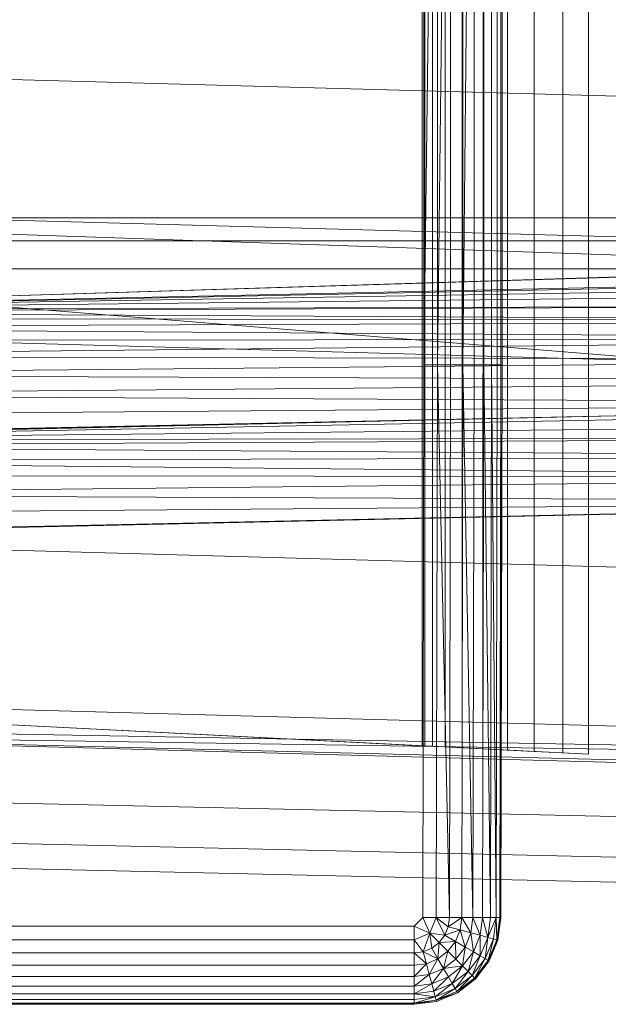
# Model space of a CAD drawing. Header units: metres. Extents: x 397.7 to 427.5, y 12.7 to 28.4.
# Tile 83 of 139: x 407.6363 to 407.7357, y 27.0313 to 27.1976. Entities that reach past the tile are written whole.
import ezdxf

# ---------------------------------------------------------------- set-up
doc = ezdxf.new("R2010")
doc.units = ezdxf.units.M
doc.layers.add('A-DETL-____-MBND', color=7, linetype='Continuous', lineweight=18)

# ---------------------------------------------------------------- blocks, each defined once
blk = doc.blocks.new('Family - Inodor P2-153136-05_CLI_AIGUA_P2')
at = {"layer": 'A-DETL-____-MBND', "color": 253, "true_color": 0xaaaaaa}
for p, q in [((0.16489, 0.38826), (0.16489, 0.01465)), ((0.16489, 0.38826), (0.16489, 0.01465)), ((0.15334, 0.36106), (0.15334, 0.04361)), ((0.15546, 0.36117), (0.15546, 0.04351)), ((0.15833, 0.36132), (0.15833, 0.04336)), ((0.16188, 0.3615), (0.16187, 0.04318)), ((0.16598, 0.36171), (0.16598, 0.04297)), ((0.17052, 0.36194), (0.17052, 0.04274)), ((0.17536, 0.36218), (0.17536, 0.04249)), ((0.17966, 0.04228), (0.17966, 0.3624)), ((0.15161, 0.36098), (0.15161, 0.0437)), ((0.15205, 0.361), (0.15205, 0.04368)), ((0.15191, 0.10805), (0.15191, 0.29485)), ((0.15191, 0.29485), (0.15191, 0.10805)), ((0.15419, 0.29485), (0.15191, 0.10805)), ((0.15191, 0.10805), (0.15191, 0.29485)), ((0.15191, 0.10805), (0.15419, 0.29485)), ((0.15419, 0.10805), (0.15419, 0.29485)), ((0.15641, 0.29485), (0.15419, 0.10805)), ((0.15419, 0.10805), (0.15419, 0.29485)), ((0.15419, 0.10805), (0.15419, 0.29485)), ((0.15419, 0.10805), (0.15641, 0.29485)), ((0.15641, 0.10805), (0.15641, 0.29485)), ((0.15641, 0.10805), (0.15641, 0.29485)), ((0.15641, 0.10805), (0.15641, 0.29485)), ((0.15849, 0.10805), (0.15849, 0.29485)), ((0.15849, 0.29485), (0.15849, 0.10805)), ((0.16037, 0.29485), (0.15849, 0.10805)), ((0.15849, 0.10805), (0.15849, 0.29485)), ((0.15849, 0.10805), (0.16037, 0.29485)), ((0.16037, 0.10805), (0.16037, 0.29485)), ((0.16037, 0.10805), (0.16037, 0.29485)), ((0.16037, 0.10805), (0.16037, 0.29485)), ((0.162, 0.10805), (0.162, 0.29485)), ((0.162, 0.29485), (0.162, 0.10805)), ((0.162, 0.10805), (0.162, 0.29485)), ((0.16332, 0.10805), (0.16332, 0.29485)), ((0.16332, 0.29485), (0.16332, 0.10805)), ((0.16332, 0.10805), (0.16332, 0.29485)), ((0.16429, 0.10805), (0.16429, 0.29485)), ((0.16429, 0.29485), (0.16429, 0.10805)), ((0.16429, 0.10805), (0.16429, 0.29485)), ((0.16489, 0.10805), (0.16489, 0.29485)), ((0.16489, 0.29485), (0.16489, 0.10805)), ((0.16489, 0.10805), (0.16489, 0.29485)), ((0.16509, 0.29485), (0.16509, 0.10805)), ((0.16509, 0.29485), (0.16509, 0.10805)), ((0.51095, 0.14444), (0.00127, 0.15852)), ((0.51095, 0.12067), (0.00127, 0.13475)), ((0.52327, 0.1334), (0.00127, 0.11723)), ((0.00187, 0.11726), (0.52327, 0.1334)), ((0.00187, 0.11726), (0.52327, 0.1334)), ((0.28176, 0.13288), (0.00186, 0.13288)), ((0.28176, 0.13288), (0.00186, 0.13288)), ((0.28176, 0.12326), (0.00186, 0.13288)), ((0.28176, 0.12326), (0.00186, 0.13288)), ((0.00186, 0.13288), (0.28176, 0.13288)), ((0.28176, 0.13288), (0.00186, 0.13288)), ((0.00187, 0.11726), (0.51154, 0.13288)), ((0.00187, 0.11726), (0.51154, 0.13288)), ((0.00186, 0.12899), (0.28176, 0.12899)), ((0.28176, 0.12899), (0.00186, 0.12899)), ((0.00186, 0.12431), (0.28176, 0.12431)), ((0.28176, 0.12431), (0.00186, 0.12431)), ((0.28175, 0.10165), (0.00186, 0.12431)), ((0.28175, 0.10165), (0.00186, 0.12431)), ((0.28176, 0.12326), (0.00187, 0.11726)), ((0.00187, 0.11726), (0.28176, 0.12326)), ((0.00187, 0.11726), (0.28176, 0.12326)), ((0.00187, 0.11726), (0.28176, 0.12326)), ((0.28176, 0.12295), (0.00187, 0.11726)), ((0.00187, 0.11726), (0.28176, 0.12295)), ((0.28176, 0.12197), (0.00187, 0.11726)), ((0.00187, 0.11726), (0.28176, 0.12197)), ((0.28176, 0.12037), (0.00187, 0.11726)), ((0.00187, 0.11726), (0.28176, 0.12037)), ((0.28176, 0.11819), (0.00187, 0.11726)), ((0.00187, 0.11694), (0.28176, 0.11819)), ((0.00187, 0.11726), (0.28176, 0.11819)), ((0.00187, 0.11694), (0.28176, 0.11819)), ((0.28176, 0.11552), (0.00187, 0.11694)), ((0.28176, 0.11552), (0.00187, 0.11694)), ((0.28176, 0.11552), (0.00187, 0.11596)), ((0.28176, 0.11552), (0.00187, 0.11596)), ((0.28176, 0.11552), (0.00187, 0.11436)), ((0.00187, 0.11436), (0.28176, 0.11552)), ((0.51095, 0.09991), (0.00127, 0.11399)), ((0.28176, 0.11242), (0.00187, 0.11436)), ((0.28176, 0.11242), (0.00187, 0.11436)), ((0.28176, 0.11242), (0.00187, 0.11219)), ((0.00187, 0.10951), (0.28176, 0.11242)), ((0.00187, 0.11219), (0.28176, 0.11242)), ((0.00187, 0.10951), (0.28176, 0.11242)), ((0.28176, 0.10898), (0.00187, 0.10951)), ((0.28176, 0.10898), (0.00187, 0.10951)), ((0.28176, 0.10898), (0.00187, 0.10641)), ((0.00187, 0.10641), (0.28176, 0.10898)), ((0.15171, 0.01465), (0.15191, 0.10805)), ((0.15191, 0.10805), (0.15171, 0.01465)), ((0.15191, 0.10805), (0.15171, 0.01465)), ((0.15419, 0.10805), (0.15191, 0.10805)), ((0.15419, 0.10805), (0.15191, 0.10805)), ((0.15419, 0.10805), (0.15399, 0.01465)), ((0.15419, 0.10805), (0.15399, 0.01465)), ((0.15399, 0.01465), (0.15419, 0.10805)), ((0.15641, 0.10805), (0.15419, 0.10805)), ((0.15641, 0.10805), (0.15419, 0.10805)), ((0.15621, 0.01465), (0.15419, 0.10805)), ((0.15621, 0.01465), (0.15419, 0.10805)), ((0.15641, 0.10805), (0.15621, 0.01465)), ((0.15641, 0.10805), (0.15621, 0.01465)), ((0.15641, 0.10805), (0.15621, 0.01465)), ((0.15641, 0.10805), (0.15849, 0.10805)), ((0.15849, 0.10805), (0.15641, 0.10805)), ((0.15849, 0.10805), (0.15829, 0.01465)), ((0.15849, 0.10805), (0.15829, 0.01465)), ((0.15829, 0.01465), (0.15849, 0.10805)), ((0.16037, 0.10805), (0.15849, 0.10805)), ((0.16037, 0.10805), (0.15849, 0.10805)), ((0.16017, 0.01465), (0.15849, 0.10805)), ((0.16017, 0.01465), (0.15849, 0.10805)), ((0.16037, 0.10805), (0.16017, 0.01465)), ((0.16037, 0.10805), (0.16017, 0.01465)), ((0.16037, 0.10805), (0.16017, 0.01465)), ((0.16037, 0.10805), (0.162, 0.10805)), ((0.162, 0.10805), (0.16037, 0.10805)), ((0.162, 0.10805), (0.1618, 0.01465)), ((0.162, 0.10805), (0.1618, 0.01465)), ((0.1618, 0.01465), (0.162, 0.10805)), ((0.16332, 0.10805), (0.162, 0.10805)), ((0.162, 0.10805), (0.16332, 0.10805)), ((0.16332, 0.10805), (0.162, 0.10805)), ((0.16312, 0.01465), (0.162, 0.10805)), ((0.16312, 0.01465), (0.162, 0.10805)), ((0.16332, 0.10805), (0.16312, 0.01465)), ((0.16332, 0.10805), (0.16312, 0.01465)), ((0.16312, 0.01465), (0.16332, 0.10805)), ((0.16429, 0.10805), (0.16332, 0.10805)), ((0.16332, 0.10805), (0.16429, 0.10805)), ((0.16429, 0.10805), (0.16332, 0.10805)), ((0.16409, 0.01465), (0.16332, 0.10805)), ((0.16409, 0.01465), (0.16332, 0.10805)), ((0.16429, 0.10805), (0.16409, 0.01465)), ((0.16429, 0.10805), (0.16409, 0.01465)), ((0.16429, 0.10805), (0.16409, 0.01465)), ((0.16489, 0.10805), (0.16429, 0.10805)), ((0.16429, 0.10805), (0.16489, 0.10805)), ((0.16489, 0.10805), (0.16429, 0.10805)), ((0.16489, 0.10805), (0.16469, 0.01465)), ((0.16489, 0.10805), (0.16469, 0.01465)), ((0.16469, 0.01465), (0.16489, 0.10805)), ((0.16509, 0.10805), (0.16489, 0.10805)), ((0.16509, 0.10805), (0.16489, 0.01465)), ((0.16489, 0.10805), (0.16509, 0.10805)), ((0.16509, 0.10805), (0.16489, 0.01465)), ((0.16509, 0.10805), (0.16489, 0.10805)), ((0.16489, 0.01465), (0.16489, 0.10805)), ((0.16489, 0.01465), (0.16489, 0.10805)), ((0.28176, 0.10533), (0.00187, 0.10641)), ((0.28176, 0.10533), (0.00187, 0.10641)), ((0.28176, 0.10533), (0.00187, 0.10298)), ((0.00187, 0.10298), (0.28176, 0.10533)), ((0.28176, 0.10156), (0.00127, 0.09542)), ((0.28176, 0.10156), (0.00187, 0.10298)), ((0.28176, 0.10156), (0.00187, 0.10298)), ((0.28176, 0.10156), (0.00187, 0.09932)), ((0.00187, 0.09555), (0.28176, 0.10156)), ((0.00187, 0.09932), (0.28176, 0.10156)), ((0.00187, 0.09555), (0.28176, 0.10156)), ((0.28175, 0.10165), (0.00192, 0.09531)), ((0.00192, 0.09531), (0.28175, 0.10165)), ((0.28181, 0.10065), (0.00192, 0.09531)), ((0.00192, 0.09531), (0.28181, 0.10065)), ((0.28181, 0.0982), (0.00192, 0.09531)), ((0.00192, 0.09531), (0.28181, 0.0982)), ((0.28181, 0.09576), (0.00192, 0.09531)), ((0.00192, 0.09431), (0.28181, 0.09576)), ((0.00192, 0.09531), (0.28181, 0.09576)), ((0.00192, 0.09431), (0.28181, 0.09576)), ((0.28181, 0.09248), (0.00192, 0.09431)), ((0.28181, 0.09248), (0.00192, 0.09431)), ((0.28181, 0.09248), (0.00192, 0.09185)), ((0.00192, 0.09185), (0.28181, 0.09248)), ((0.28181, 0.08906), (0.00192, 0.09185)), ((0.28181, 0.08906), (0.00192, 0.09185)), ((0.28181, 0.08906), (0.00192, 0.08942)), ((0.28181, 0.08906), (0.00192, 0.08942)), ((0.28181, 0.08906), (0.00192, 0.08614)), ((0.00192, 0.08614), (0.28181, 0.08906)), ((0.28181, 0.08497), (0.00127, 0.07882)), ((0.28181, 0.08497), (0.00192, 0.08614)), ((0.28181, 0.08497), (0.00192, 0.08614)), ((0.28181, 0.08497), (0.00192, 0.08272)), ((0.00192, 0.07896), (0.28181, 0.08497)), ((0.00192, 0.08272), (0.28181, 0.08497)), ((0.00192, 0.07896), (0.28181, 0.08497)), ((0.51095, 0.06488), (0.00127, 0.07896)), ((0.51095, 0.03799), (0.00127, 0.05207)), ((0.01521, 0.05064), (0.15161, 0.0437)), ((0.17966, 0.04228), (0.01521, 0.05064)), ((0.51095, 0.03799), (0.00127, 0.04712)), ((0.51095, 0.03799), (0.00127, 0.04594)), ((0.51095, 0.03305), (0.00127, 0.04594)), ((0.51095, 0.03186), (0.00127, 0.04594)), ((0.15161, 0.0437), (0.15205, 0.04368)), ((0.15205, 0.04368), (0.15334, 0.04361)), ((0.15334, 0.04361), (0.15546, 0.04351)), ((0.15546, 0.04351), (0.15833, 0.04336)), ((0.15833, 0.04336), (0.16187, 0.04318)), ((0.16187, 0.04318), (0.16598, 0.04297)), ((0.16598, 0.04297), (0.17052, 0.04274)), ((0.17052, 0.04274), (0.17536, 0.04249)), ((0.17536, 0.04249), (0.17966, 0.04228)), ((0.00056, 0.03582), (0.31998, 0.0287)), ((0.00056, 0.03582), (0.31998, 0.0287)), ((0.00022, 0.02899), (0.31971, 0.02187)), ((0.00022, 0.02899), (0.31971, 0.02187)), ((0, 0.02477), (0.31954, 0.01764)), ((0, 0.02477), (0.31954, 0.01764)), ((0.15171, 0.01465), (0.15024, 0.01318)), ((0.15171, 0.01465), (0.15024, 0.01318)), ((0.15024, 0.01318), (0.15171, 0.01465)), ((0.15399, 0.01465), (0.15171, 0.01465)), ((0.15289, 0.012), (0.15171, 0.01465)), ((0.15399, 0.01465), (0.15171, 0.01465)), ((0.15289, 0.012), (0.15171, 0.01465)), ((0.15399, 0.01465), (0.15289, 0.012)), ((0.15289, 0.012), (0.15399, 0.01465)), ((0.15621, 0.01465), (0.15399, 0.01465)), ((0.156, 0.01311), (0.15399, 0.01465)), ((0.15621, 0.01465), (0.15399, 0.01465)), ((0.156, 0.01311), (0.15399, 0.01465)), ((0.15399, 0.01465), (0.15621, 0.01465)), ((0.156, 0.01311), (0.15399, 0.01465)), ((0.15541, 0.01167), (0.15399, 0.01465)), ((0.15541, 0.01167), (0.15399, 0.01465)), ((0.15621, 0.01465), (0.156, 0.01311)), ((0.15829, 0.01465), (0.156, 0.01311)), ((0.156, 0.01311), (0.15621, 0.01465)), ((0.156, 0.01311), (0.15621, 0.01465)), ((0.156, 0.01311), (0.15829, 0.01465)), ((0.15829, 0.01465), (0.15621, 0.01465)), ((0.15829, 0.01465), (0.15621, 0.01465)), ((0.15829, 0.01465), (0.15621, 0.01465)), ((0.15829, 0.01465), (0.15801, 0.01257)), ((0.15801, 0.01257), (0.15829, 0.01465)), ((0.15801, 0.01257), (0.15829, 0.01465)), ((0.16017, 0.01465), (0.15829, 0.01465)), ((0.16017, 0.01465), (0.15829, 0.01465)), ((0.16017, 0.01465), (0.15829, 0.01465)), ((0.15983, 0.01208), (0.15829, 0.01465)), ((0.15983, 0.01208), (0.15829, 0.01465)), ((0.16017, 0.01465), (0.15983, 0.01208)), ((0.16017, 0.01465), (0.15983, 0.01208)), ((0.15983, 0.01208), (0.16017, 0.01465)), ((0.1618, 0.01465), (0.16017, 0.01465)), ((0.1618, 0.01465), (0.16017, 0.01465)), ((0.1618, 0.01465), (0.16017, 0.01465)), ((0.1614, 0.01166), (0.16017, 0.01465)), ((0.1614, 0.01166), (0.16017, 0.01465)), ((0.1618, 0.01465), (0.1614, 0.01166)), ((0.1618, 0.01465), (0.1614, 0.01166)), ((0.1614, 0.01166), (0.1618, 0.01465)), ((0.16312, 0.01465), (0.1618, 0.01465)), ((0.16312, 0.01465), (0.1618, 0.01465)), ((0.16312, 0.01465), (0.1618, 0.01465)), ((0.16268, 0.01132), (0.1618, 0.01465)), ((0.16268, 0.01132), (0.1618, 0.01465)), ((0.16312, 0.01465), (0.16268, 0.01132)), ((0.16312, 0.01465), (0.16268, 0.01132)), ((0.16409, 0.01465), (0.16268, 0.01132)), ((0.16268, 0.01132), (0.16312, 0.01465)), ((0.16268, 0.01132), (0.16409, 0.01465)), ((0.16409, 0.01465), (0.16312, 0.01465)), ((0.16409, 0.01465), (0.16312, 0.01465)), ((0.16409, 0.01465), (0.16312, 0.01465)), ((0.16409, 0.01465), (0.16362, 0.01106)), ((0.16362, 0.01106), (0.16409, 0.01465)), ((0.16362, 0.01106), (0.16409, 0.01465)), ((0.16469, 0.01465), (0.16409, 0.01465)), ((0.16469, 0.01465), (0.16409, 0.01465)), ((0.16469, 0.01465), (0.16409, 0.01465)), ((0.16419, 0.01091), (0.16409, 0.01465)), ((0.16419, 0.01091), (0.16409, 0.01465)), ((0.16469, 0.01465), (0.16419, 0.01091)), ((0.16469, 0.01465), (0.16419, 0.01091)), ((0.16419, 0.01091), (0.16469, 0.01465)), ((0.16489, 0.01465), (0.16439, 0.01086)), ((0.16489, 0.01465), (0.16439, 0.01086)), ((0.16489, 0.01465), (0.16439, 0.01086)), ((0.16489, 0.01465), (0.16439, 0.01086)), ((0.16439, 0.01086), (0.16469, 0.01465)), ((0.16439, 0.01086), (0.16469, 0.01465)), ((0.16489, 0.01465), (0.16469, 0.01465)), ((0.16489, 0.01465), (0.16469, 0.01465)), ((0.16489, 0.01465), (0.16469, 0.01465)), ((0.15024, 0.01318), (0.01521, 0.01318)), ((0.01521, 0.01318), (0.15024, 0.01318)), ((0.15024, 0.01318), (0.01521, 0.01318)), ((0.15289, 0.012), (0.15024, 0.01318)), ((0.15024, 0.0109), (0.15024, 0.01318)), ((0.15289, 0.012), (0.15024, 0.01318)), ((0.15024, 0.01318), (0.15024, 0.0109)), ((0.15289, 0.012), (0.15024, 0.0109)), ((0.15024, 0.0109), (0.15289, 0.012)), ((0.15178, 0.00888), (0.15289, 0.012)), ((0.15178, 0.00888), (0.15289, 0.012)), ((0.15541, 0.01167), (0.15289, 0.012)), ((0.15446, 0.01043), (0.15289, 0.012)), ((0.15322, 0.00948), (0.15289, 0.012)), ((0.15541, 0.01167), (0.15289, 0.012)), ((0.15541, 0.01167), (0.15289, 0.012)), ((0.15446, 0.01043), (0.15289, 0.012)), ((0.15446, 0.01043), (0.15289, 0.012)), ((0.15322, 0.00948), (0.15289, 0.012)), ((0.15322, 0.00948), (0.15289, 0.012)), ((0.15541, 0.01167), (0.15446, 0.01043)), ((0.15541, 0.01167), (0.15446, 0.01043)), ((0.15446, 0.01043), (0.15541, 0.01167)), ((0.156, 0.01311), (0.15541, 0.01167)), ((0.156, 0.01311), (0.15541, 0.01167)), ((0.15541, 0.01167), (0.156, 0.01311)), ((0.15801, 0.01257), (0.15541, 0.01167)), ((0.15541, 0.01167), (0.15801, 0.01257)), ((0.15721, 0.01062), (0.15541, 0.01167)), ((0.15721, 0.01062), (0.15541, 0.01167)), ((0.15721, 0.01062), (0.15541, 0.01167)), ((0.15801, 0.01257), (0.156, 0.01311)), ((0.15801, 0.01257), (0.156, 0.01311)), ((0.15801, 0.01257), (0.156, 0.01311)), ((0.15801, 0.01257), (0.15721, 0.01062)), ((0.15721, 0.01062), (0.15801, 0.01257)), ((0.15721, 0.01062), (0.15801, 0.01257)), ((0.15983, 0.01208), (0.15801, 0.01257)), ((0.15983, 0.01208), (0.15801, 0.01257)), ((0.15983, 0.01208), (0.15801, 0.01257)), ((0.15884, 0.00968), (0.15801, 0.01257)), ((0.15884, 0.00968), (0.15801, 0.01257)), ((0.15983, 0.01208), (0.15884, 0.00968)), ((0.15983, 0.01208), (0.15884, 0.00968)), ((0.15884, 0.00968), (0.15983, 0.01208)), ((0.1614, 0.01166), (0.15983, 0.01208)), ((0.1614, 0.01166), (0.15983, 0.01208)), ((0.1614, 0.01166), (0.15983, 0.01208)), ((0.16025, 0.00887), (0.15983, 0.01208)), ((0.16025, 0.00887), (0.15983, 0.01208)), ((0.1614, 0.01166), (0.16025, 0.00887)), ((0.1614, 0.01166), (0.16025, 0.00887)), ((0.16025, 0.00887), (0.1614, 0.01166)), ((0.16139, 0.00821), (0.1614, 0.01166)), ((0.16139, 0.00821), (0.1614, 0.01166)), ((0.16268, 0.01132), (0.1614, 0.01166)), ((0.16268, 0.01132), (0.1614, 0.01166)), ((0.16268, 0.01132), (0.1614, 0.01166)), ((0.15024, 0.0109), (0.01521, 0.0109)), ((0.01521, 0.0109), (0.15024, 0.0109)), ((0.15024, 0.0109), (0.01521, 0.0109)), ((0.15178, 0.00888), (0.15024, 0.0109)), ((0.15024, 0.00868), (0.15024, 0.0109)), ((0.15178, 0.00888), (0.15024, 0.0109)), ((0.15178, 0.00888), (0.15024, 0.0109)), ((0.15024, 0.00868), (0.15024, 0.0109)), ((0.15024, 0.0109), (0.15024, 0.00868)), ((0.15446, 0.01043), (0.15322, 0.00948)), ((0.15446, 0.01043), (0.15322, 0.00948)), ((0.15322, 0.00948), (0.15446, 0.01043)), ((0.15426, 0.00768), (0.15446, 0.01043)), ((0.15426, 0.00768), (0.15446, 0.01043)), ((0.15721, 0.01062), (0.15446, 0.01043)), ((0.15446, 0.01043), (0.15721, 0.01062)), ((0.15593, 0.00896), (0.15446, 0.01043)), ((0.15593, 0.00896), (0.15446, 0.01043)), ((0.15593, 0.00896), (0.15446, 0.01043)), ((0.15721, 0.01062), (0.15593, 0.00896)), ((0.15593, 0.00896), (0.15721, 0.01062)), ((0.15593, 0.00896), (0.15721, 0.01062)), ((0.15884, 0.00968), (0.15721, 0.01062)), ((0.15884, 0.00968), (0.15721, 0.01062)), ((0.15884, 0.00968), (0.15721, 0.01062)), ((0.15726, 0.00763), (0.15721, 0.01062)), ((0.15726, 0.00763), (0.15721, 0.01062)), ((0.16268, 0.01132), (0.16139, 0.00821)), ((0.16268, 0.01132), (0.16139, 0.00821)), ((0.16139, 0.00821), (0.16268, 0.01132)), ((0.16223, 0.00772), (0.16268, 0.01132)), ((0.16223, 0.00772), (0.16268, 0.01132)), ((0.16362, 0.01106), (0.16223, 0.00772)), ((0.16362, 0.01106), (0.16223, 0.00772)), ((0.16223, 0.00772), (0.16362, 0.01106)), ((0.16362, 0.01106), (0.16268, 0.01132)), ((0.16362, 0.01106), (0.16268, 0.01132)), ((0.16362, 0.01106), (0.16268, 0.01132)), ((0.16275, 0.00743), (0.16362, 0.01106)), ((0.16275, 0.00743), (0.16362, 0.01106)), ((0.16419, 0.01091), (0.16275, 0.00743)), ((0.16419, 0.01091), (0.16275, 0.00743)), ((0.16275, 0.00743), (0.16419, 0.01091)), ((0.16292, 0.00733), (0.16419, 0.01091)), ((0.16292, 0.00733), (0.16419, 0.01091)), ((0.16439, 0.01086), (0.16292, 0.00733)), ((0.16439, 0.01086), (0.16292, 0.00733)), ((0.16439, 0.01086), (0.16292, 0.00733)), ((0.16439, 0.01086), (0.16292, 0.00733)), ((0.16419, 0.01091), (0.16362, 0.01106)), ((0.16419, 0.01091), (0.16362, 0.01106)), ((0.16419, 0.01091), (0.16362, 0.01106)), ((0.16439, 0.01086), (0.16419, 0.01091)), ((0.16439, 0.01086), (0.16419, 0.01091)), ((0.16439, 0.01086), (0.16419, 0.01091)), ((0.15024, 0.00868), (0.01521, 0.00868)), ((0.01521, 0.00868), (0.15024, 0.00868)), ((0.15024, 0.00868), (0.01521, 0.00868)), ((0.15178, 0.00888), (0.15024, 0.00868)), ((0.15178, 0.00888), (0.15024, 0.00868)), ((0.15024, 0.00868), (0.15178, 0.00888)), ((0.15024, 0.0066), (0.15024, 0.00868)), ((0.15232, 0.00687), (0.15024, 0.00868)), ((0.15024, 0.00868), (0.15024, 0.0066)), ((0.15232, 0.00687), (0.15024, 0.00868)), ((0.15024, 0.0066), (0.15024, 0.00868)), ((0.15322, 0.00948), (0.15178, 0.00888)), ((0.15322, 0.00948), (0.15178, 0.00888)), ((0.15178, 0.00888), (0.15322, 0.00948)), ((0.15178, 0.00888), (0.15232, 0.00687)), ((0.15426, 0.00768), (0.15178, 0.00888)), ((0.15232, 0.00687), (0.15178, 0.00888)), ((0.15426, 0.00768), (0.15178, 0.00888)), ((0.15232, 0.00687), (0.15178, 0.00888)), ((0.15426, 0.00768), (0.15322, 0.00948)), ((0.15426, 0.00768), (0.15322, 0.00948)), ((0.15426, 0.00768), (0.15322, 0.00948)), ((0.15593, 0.00896), (0.15426, 0.00768)), ((0.15593, 0.00896), (0.15426, 0.00768)), ((0.15426, 0.00768), (0.15593, 0.00896)), ((0.1552, 0.00605), (0.15593, 0.00896)), ((0.1552, 0.00605), (0.15593, 0.00896)), ((0.15726, 0.00763), (0.15593, 0.00896)), ((0.15726, 0.00763), (0.15593, 0.00896)), ((0.15726, 0.00763), (0.15593, 0.00896)), ((0.15884, 0.00968), (0.15726, 0.00763)), ((0.15884, 0.00968), (0.15726, 0.00763)), ((0.15726, 0.00763), (0.15884, 0.00968)), ((0.15841, 0.00648), (0.15884, 0.00968)), ((0.15841, 0.00648), (0.15884, 0.00968)), ((0.16025, 0.00887), (0.15841, 0.00648)), ((0.16025, 0.00887), (0.15841, 0.00648)), ((0.15841, 0.00648), (0.16025, 0.00887)), ((0.16025, 0.00887), (0.15884, 0.00968)), ((0.16025, 0.00887), (0.15884, 0.00968)), ((0.16025, 0.00887), (0.15884, 0.00968)), ((0.15935, 0.00554), (0.16025, 0.00887)), ((0.15935, 0.00554), (0.16025, 0.00887)), ((0.16139, 0.00821), (0.16025, 0.00887)), ((0.16139, 0.00821), (0.16025, 0.00887)), ((0.16139, 0.00821), (0.16025, 0.00887)), ((0.15232, 0.00687), (0.15024, 0.0066)), ((0.15232, 0.00687), (0.15024, 0.0066)), ((0.15024, 0.00472), (0.15232, 0.00687)), ((0.15024, 0.0066), (0.15232, 0.00687)), ((0.15024, 0.00472), (0.15232, 0.00687)), ((0.15426, 0.00768), (0.15232, 0.00687)), ((0.15426, 0.00768), (0.15232, 0.00687)), ((0.15232, 0.00687), (0.15426, 0.00768)), ((0.15281, 0.00505), (0.15232, 0.00687)), ((0.15281, 0.00505), (0.15232, 0.00687)), ((0.15281, 0.00505), (0.15232, 0.00687)), ((0.15281, 0.00505), (0.15426, 0.00768)), ((0.15281, 0.00505), (0.15426, 0.00768)), ((0.1552, 0.00605), (0.15426, 0.00768)), ((0.1552, 0.00605), (0.15426, 0.00768)), ((0.1552, 0.00605), (0.15426, 0.00768)), ((0.15726, 0.00763), (0.1552, 0.00605)), ((0.15726, 0.00763), (0.1552, 0.00605)), ((0.1552, 0.00605), (0.15726, 0.00763)), ((0.15841, 0.00648), (0.15726, 0.00763)), ((0.15841, 0.00648), (0.15726, 0.00763)), ((0.15841, 0.00648), (0.15726, 0.00763)), ((0.16139, 0.00821), (0.15935, 0.00554)), ((0.16139, 0.00821), (0.15935, 0.00554)), ((0.15935, 0.00554), (0.16139, 0.00821)), ((0.16003, 0.00485), (0.16139, 0.00821)), ((0.16003, 0.00485), (0.16139, 0.00821)), ((0.16223, 0.00772), (0.16003, 0.00485)), ((0.16223, 0.00772), (0.16003, 0.00485)), ((0.16003, 0.00485), (0.16223, 0.00772)), ((0.16045, 0.00443), (0.16223, 0.00772)), ((0.16045, 0.00443), (0.16223, 0.00772)), ((0.16275, 0.00743), (0.16045, 0.00443)), ((0.16275, 0.00743), (0.16045, 0.00443)), ((0.16045, 0.00443), (0.16275, 0.00743)), ((0.1606, 0.00429), (0.16275, 0.00743)), ((0.1606, 0.00429), (0.16275, 0.00743)), ((0.16292, 0.00733), (0.1606, 0.00429)), ((0.16292, 0.00733), (0.1606, 0.00429)), ((0.16292, 0.00733), (0.1606, 0.00429)), ((0.16292, 0.00733), (0.1606, 0.00429)), ((0.16223, 0.00772), (0.16139, 0.00821)), ((0.16223, 0.00772), (0.16139, 0.00821)), ((0.16223, 0.00772), (0.16139, 0.00821)), ((0.16275, 0.00743), (0.16223, 0.00772)), ((0.16275, 0.00743), (0.16223, 0.00772)), ((0.16275, 0.00743), (0.16223, 0.00772)), ((0.16292, 0.00733), (0.16275, 0.00743)), ((0.16292, 0.00733), (0.16275, 0.00743)), ((0.16292, 0.00733), (0.16275, 0.00743)), ((0.15024, 0.0066), (0.01521, 0.0066)), ((0.01521, 0.0066), (0.15024, 0.0066)), ((0.15024, 0.0066), (0.01521, 0.0066)), ((0.15024, 0.00472), (0.15024, 0.0066)), ((0.15024, 0.00472), (0.15024, 0.0066)), ((0.15024, 0.0066), (0.15024, 0.00472)), ((0.15281, 0.00505), (0.15024, 0.00472)), ((0.15281, 0.00505), (0.15024, 0.00472)), ((0.15024, 0.00309), (0.15281, 0.00505)), ((0.15024, 0.00472), (0.15281, 0.00505)), ((0.15024, 0.00309), (0.15281, 0.00505)), ((0.1552, 0.00605), (0.15281, 0.00505)), ((0.1552, 0.00605), (0.15281, 0.00505)), ((0.15281, 0.00505), (0.1552, 0.00605)), ((0.15323, 0.00348), (0.15281, 0.00505)), ((0.15323, 0.00348), (0.15281, 0.00505)), ((0.15323, 0.00348), (0.15281, 0.00505)), ((0.15323, 0.00348), (0.1552, 0.00605)), ((0.15323, 0.00348), (0.1552, 0.00605)), ((0.15841, 0.00648), (0.1552, 0.00605)), ((0.1552, 0.00605), (0.15841, 0.00648)), ((0.15602, 0.00464), (0.1552, 0.00605)), ((0.15602, 0.00464), (0.1552, 0.00605)), ((0.15602, 0.00464), (0.1552, 0.00605)), ((0.15841, 0.00648), (0.15602, 0.00464)), ((0.15602, 0.00464), (0.15841, 0.00648)), ((0.15602, 0.00464), (0.15841, 0.00648)), ((0.15668, 0.0035), (0.15841, 0.00648)), ((0.15668, 0.0035), (0.15841, 0.00648)), ((0.15935, 0.00554), (0.15668, 0.0035)), ((0.15935, 0.00554), (0.15668, 0.0035)), ((0.15668, 0.0035), (0.15935, 0.00554)), ((0.15716, 0.00265), (0.15935, 0.00554)), ((0.15716, 0.00265), (0.15935, 0.00554)), ((0.15935, 0.00554), (0.15841, 0.00648)), ((0.15935, 0.00554), (0.15841, 0.00648)), ((0.15935, 0.00554), (0.15841, 0.00648)), ((0.16003, 0.00485), (0.15935, 0.00554)), ((0.16003, 0.00485), (0.15935, 0.00554)), ((0.16003, 0.00485), (0.15935, 0.00554)), ((0.15024, 0.00472), (0.01521, 0.00472)), ((0.01521, 0.00472), (0.15024, 0.00472)), ((0.15024, 0.00472), (0.01521, 0.00472)), ((0.15024, 0.00309), (0.15024, 0.00472)), ((0.15024, 0.00309), (0.15024, 0.00472)), ((0.15024, 0.00472), (0.15024, 0.00309)), ((0.15323, 0.00348), (0.15024, 0.00309)), ((0.15323, 0.00348), (0.15024, 0.00309)), ((0.15024, 0.00177), (0.15323, 0.00348)), ((0.15024, 0.00309), (0.15323, 0.00348)), ((0.15024, 0.00177), (0.15323, 0.00348)), ((0.15602, 0.00464), (0.15323, 0.00348)), ((0.15602, 0.00464), (0.15323, 0.00348)), ((0.15323, 0.00348), (0.15602, 0.00464)), ((0.15357, 0.00221), (0.15323, 0.00348)), ((0.15357, 0.00221), (0.15323, 0.00348)), ((0.15357, 0.00221), (0.15323, 0.00348)), ((0.15357, 0.00221), (0.15602, 0.00464)), ((0.15357, 0.00221), (0.15602, 0.00464)), ((0.15668, 0.0035), (0.15357, 0.00221)), ((0.15668, 0.0035), (0.15357, 0.00221)), ((0.15357, 0.00221), (0.15668, 0.0035)), ((0.15382, 0.00127), (0.15668, 0.0035)), ((0.15382, 0.00127), (0.15668, 0.0035)), ((0.15668, 0.0035), (0.15602, 0.00464)), ((0.15668, 0.0035), (0.15602, 0.00464)), ((0.15668, 0.0035), (0.15602, 0.00464)), ((0.15716, 0.00265), (0.15668, 0.0035)), ((0.15716, 0.00265), (0.15668, 0.0035)), ((0.15716, 0.00265), (0.15668, 0.0035)), ((0.16003, 0.00485), (0.15716, 0.00265)), ((0.16003, 0.00485), (0.15716, 0.00265)), ((0.15716, 0.00265), (0.16003, 0.00485)), ((0.15746, 0.00214), (0.16003, 0.00485)), ((0.15746, 0.00214), (0.16003, 0.00485)), ((0.16045, 0.00443), (0.15746, 0.00214)), ((0.16045, 0.00443), (0.15746, 0.00214)), ((0.15746, 0.00214), (0.16045, 0.00443)), ((0.1606, 0.00429), (0.15746, 0.00214)), ((0.15746, 0.00214), (0.1606, 0.00429)), ((0.1606, 0.00429), (0.15756, 0.00196)), ((0.1606, 0.00429), (0.15756, 0.00196)), ((0.1606, 0.00429), (0.15756, 0.00196)), ((0.15756, 0.00196), (0.1606, 0.00429)), ((0.16045, 0.00443), (0.16003, 0.00485)), ((0.16045, 0.00443), (0.16003, 0.00485)), ((0.16045, 0.00443), (0.16003, 0.00485)), ((0.1606, 0.00429), (0.16045, 0.00443)), ((0.1606, 0.00429), (0.16045, 0.00443)), ((0.1606, 0.00429), (0.16045, 0.00443)), ((0.15024, 0.00309), (0.01521, 0.00309)), ((0.01521, 0.00309), (0.15024, 0.00309)), ((0.15024, 0.00309), (0.01521, 0.00309)), ((0.15024, 0.00177), (0.01521, 0.00177)), ((0.01521, 0.00177), (0.15024, 0.00177)), ((0.15024, 0.00177), (0.01521, 0.00177)), ((0.15024, 0.00177), (0.15024, 0.00309)), ((0.15024, 0.00177), (0.15024, 0.00309)), ((0.15024, 0.00309), (0.15024, 0.00177)), ((0.15357, 0.00221), (0.15024, 0.00177)), ((0.15357, 0.00221), (0.15024, 0.00177)), ((0.15024, 0.00177), (0.15357, 0.00221)), ((0.15024, 0.0008), (0.15024, 0.00177)), ((0.15382, 0.00127), (0.15024, 0.00177)), ((0.15024, 0.00177), (0.15024, 0.0008)), ((0.15382, 0.00127), (0.15024, 0.00177)), ((0.15024, 0.0008), (0.15024, 0.00177)), ((0.15382, 0.00127), (0.15357, 0.00221)), ((0.15382, 0.00127), (0.15357, 0.00221)), ((0.15382, 0.00127), (0.15357, 0.00221)), ((0.15716, 0.00265), (0.15382, 0.00127)), ((0.15716, 0.00265), (0.15382, 0.00127)), ((0.15382, 0.00127), (0.15716, 0.00265)), ((0.15398, 0.00069), (0.15716, 0.00265)), ((0.15398, 0.00069), (0.15716, 0.00265)), ((0.15746, 0.00214), (0.15398, 0.00069)), ((0.15746, 0.00214), (0.15398, 0.00069)), ((0.15398, 0.00069), (0.15746, 0.00214)), ((0.15756, 0.00196), (0.15398, 0.00069)), ((0.15398, 0.00069), (0.15756, 0.00196)), ((0.15756, 0.00196), (0.15403, 0.0005)), ((0.15756, 0.00196), (0.15403, 0.0005)), ((0.15756, 0.00196), (0.15403, 0.0005)), ((0.15403, 0.0005), (0.15756, 0.00196)), ((0.15746, 0.00214), (0.15716, 0.00265)), ((0.15746, 0.00214), (0.15716, 0.00265)), ((0.15746, 0.00214), (0.15716, 0.00265)), ((0.15756, 0.00196), (0.15746, 0.00214)), ((0.15756, 0.00196), (0.15746, 0.00214)), ((0.15756, 0.00196), (0.15746, 0.00214)), ((0.15024, 0.0008), (0.01521, 0.0008)), ((0.01521, 0.0008), (0.15024, 0.0008)), ((0.15024, 0.0008), (0.01521, 0.0008)), ((0.15024, 0.0002), (0.01521, 0.0002)), ((0.01521, 0.0002), (0.15024, 0.0002)), ((0.15024, 0.0002), (0.01521, 0.0002)), ((0.15024, 0), (0.01521, 0)), ((0.15024, 0), (0.01521, 0)), ((0.15024, 0), (0.01521, 0)), ((0.01521, 0), (0.15024, 0)), ((0.15382, 0.00127), (0.15024, 0.0008)), ((0.15382, 0.00127), (0.15024, 0.0008)), ((0.15024, 0.0002), (0.15382, 0.00127)), ((0.15024, 0.0008), (0.15382, 0.00127)), ((0.15024, 0.0002), (0.15382, 0.00127)), ((0.15024, 0.0002), (0.15024, 0.0008)), ((0.15024, 0.0002), (0.15024, 0.0008)), ((0.15024, 0.0008), (0.15024, 0.0002)), ((0.15398, 0.00069), (0.15024, 0.0002)), ((0.15398, 0.00069), (0.15024, 0.0002)), ((0.15024, 0), (0.15398, 0.00069)), ((0.15024, 0), (0.15398, 0.00069)), ((0.15024, 0.0002), (0.15398, 0.00069)), ((0.15403, 0.0005), (0.15024, 0)), ((0.15403, 0.0005), (0.15024, 0)), ((0.15403, 0.0005), (0.15024, 0)), ((0.15403, 0.0005), (0.15024, 0)), ((0.15024, 0), (0.15024, 0.0002)), ((0.15024, 0), (0.15024, 0.0002)), ((0.15024, 0.0002), (0.15024, 0)), ((0.15398, 0.00069), (0.15382, 0.00127)), ((0.15398, 0.00069), (0.15382, 0.00127)), ((0.15398, 0.00069), (0.15382, 0.00127)), ((0.15403, 0.0005), (0.15398, 0.00069)), ((0.15403, 0.0005), (0.15398, 0.00069)), ((0.15403, 0.0005), (0.15398, 0.00069))]:
    blk.add_line(p, q, dxfattribs=at)
blk = doc.blocks.new('LONDR55-XX_ZZ-ARQ-CAA-M3D-Londres55_ifc-1-05_CLI_AIGUA_P2')
at = {"layer": 'A-DETL-____-MBND', "color": 253, "lineweight": 18, "true_color": 0xaaaaaa}
blk.add_blockref('Family - Inodor P2-153136-05_CLI_AIGUA_P2', (407.55268, 27.03126), dxfattribs=at)

msp = doc.modelspace()

# ---------------------------------------------------------------- block references
at = {"lineweight": 5}
msp.add_blockref('LONDR55-XX_ZZ-ARQ-CAA-M3D-Londres55_ifc-1-05_CLI_AIGUA_P2', (0, 0), dxfattribs=at)

doc.saveas('drawing.dxf')
